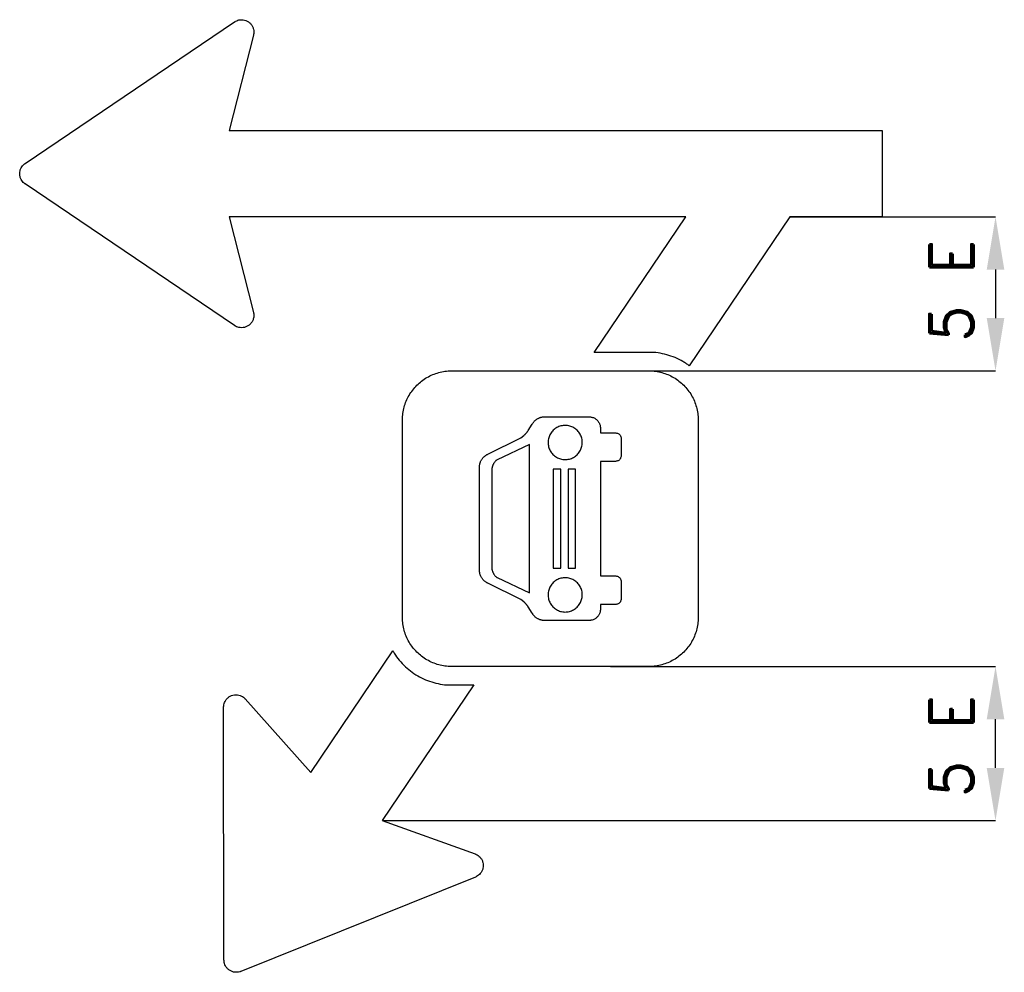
# Model space of a CAD drawing. Header units: millimetres. Extents: x -6797 to 5146, y -16511 to 8624.
# Tile 2 of 6: x -3520 to -1282, y 1131 to 3296. Entities that reach past the tile are written whole.
import ezdxf

# ---------------------------------------------------------------- set-up
doc = ezdxf.new("R2010")
doc.units = ezdxf.units.MM
doc.header["$LTSCALE"] = 5
doc.layers.add('Kóty', color=2, linetype='Continuous')
doc.layers.add('Značka', color=7, linetype='Continuous')
doc.styles.get("Standard").update_dxf_attribs({"font": 'romand.shx', "height": 100})

msp = doc.modelspace()

# ---------------------------------------------------------------- linework, layer by layer
at = {"layer": 'Kóty'}
for p, q in [((-1769.4, 2848.1), (-1301.9, 2848.1)), ((-1302.1, 2728.1), (-1302.1, 2618.1)), ((-2188.2, 2498.1), (-1301.9, 2498.1)), ((-2176.6, 1826.1), (-1301.9, 1826.1)), ((-1302.1, 1595.8), (-1302.1, 1706.1)), ((-2695.4, 1475.8), (-1301.9, 1475.8))]:
    msp.add_line(p, q, dxfattribs=at)
for points in [[(-1322.1, 2728.1), (-1282.1, 2728.1), (-1302.1, 2848.1)], [(-1322.1, 2618.1), (-1282.1, 2618.1), (-1302.1, 2498.1)], [(-1322.1, 1706.1), (-1282.1, 1706.1), (-1302.1, 1826.1)], [(-1322.1, 1595.8), (-1282.1, 1595.8), (-1302.1, 1475.8)]]:
    msp.add_solid(points, dxfattribs=at)
at = {"layer": 'Značka', "color": 5}
for points in [[(-2213.8, 2540.1), (-2005.9, 2848.1), (-3043.5, 2848.1), (-2988.4, 2631, -0.003292), (-2988.1, 2629.7, -0.009875), (-2987.8, 2628.3, -0.051458), (-2987.5, 2623, -0.051575), (-2988.3, 2617.6, -0.064177), (-2990.6, 2611.3, -0.064129), (-2994.4, 2605.7, -0.063999), (-2999.4, 2601.1, -0.063877), (-3005.3, 2598, -0.06353), (-3011.9, 2596.3, -0.062356), (-3018.6, 2596.3, -0.051628), (-3023.9, 2597.3, -0.056307), (-3028.9, 2599.5, -0.011232), (-3030, 2600.2, -0.003745), (-3031.2, 2600.9), (-3507.2, 2922.9, -0.003326), (-3508.3, 2923.7, -0.009977), (-3509.4, 2924.5, -0.052005), (-3513.2, 2928.4, -0.052132), (-3516.2, 2933, -0.064833), (-3518.7, 2939.3, -0.065057), (-3519.5, 2946.1, -0.064742), (-3518.7, 2952.9, -0.063117), (-3516.2, 2959.2, -0.052134), (-3513.2, 2963.8, -0.056935), (-3509.4, 2967.7, -0.011366), (-3508.3, 2968.5), (-3507.2, 2969.3), (-3031.2, 3291.3), (-3030, 3292, -0.009875), (-3028.9, 3292.7, -0.051458), (-3023.9, 3294.8, -0.051575), (-3018.6, 3295.9, -0.064177), (-3011.9, 3295.9, -0.064129), (-3005.3, 3294.2, -0.063999), (-2999.4, 3291, -0.063877), (-2994.4, 3286.5, -0.06353), (-2990.6, 3280.9, -0.062356), (-2988.3, 3274.6, -0.051628), (-2987.5, 3269.2, -0.056307), (-2987.8, 3263.9, -0.011232), (-2988.1, 3262.5), (-2988.4, 3261.2), (-3043.5, 3044.1), (-1559.5, 3044.1), (-1559.5, 2848.1), (-1769.5, 2848.1), (-1997.9, 2509.7, 0.004089), (-2005.1, 2514.6, 0.012287), (-2012.4, 2519.3, 0.03606), (-2030.2, 2528.2, 0.033776), (-2049.1, 2534.6, 0.034041), (-2068.7, 2538.8, 0.036934), (-2088.5, 2540.1), (-2089.1, 2540.1), (-2089.7, 2540.1), (-2213.8, 2540.1)], [(-1977.7, 1938.1), (-1977.7, 1937.7), (-1977.7, 1937.2, -0.03218), (-1978.8, 1922.8, -0.035443), (-1981.7, 1908.5, -0.036267), (-1986.4, 1894.8, -0.034421), (-1992.9, 1881.8, -0.033721), (-2000.9, 1869.8, -0.034085), (-2010.5, 1858.9, -0.034209), (-2021.4, 1849.3, -0.034229), (-2033.5, 1841.3, -0.034044), (-2046.5, 1834.8, -0.033412), (-2060.2, 1830.1, -0.034127), (-2074.4, 1827.1, -0.036745), (-2088.9, 1826.1), (-2089.3, 1826.1), (-2089.7, 1826.1), (-2537.7, 1826.1), (-2538.2, 1826.1), (-2538.6, 1826.1, -0.03218), (-2553.1, 1827.1, -0.035443), (-2567.3, 1830.1, -0.036267), (-2581, 1834.7, -0.034421), (-2594, 1841.3, -0.033721), (-2606.1, 1849.3, -0.034085), (-2616.9, 1858.9, -0.034209), (-2626.6, 1869.8, -0.034229), (-2634.6, 1881.8, -0.034044), (-2641.1, 1894.8, -0.033412), (-2645.8, 1908.5, -0.034127), (-2648.8, 1922.8, -0.036745), (-2649.7, 1937.2), (-2649.7, 1937.7), (-2649.7, 1938.1), (-2649.7, 2386.1), (-2649.7, 2386.5), (-2649.7, 2387, -0.03218), (-2648.7, 2401.4, -0.035443), (-2645.8, 2415.7, -0.036267), (-2641.1, 2429.4, -0.034421), (-2634.6, 2442.4, -0.033721), (-2626.5, 2454.4, -0.034085), (-2616.9, 2465.3, -0.034209), (-2606.1, 2474.9, -0.034229), (-2594, 2482.9, -0.034044), (-2581, 2489.4, -0.033412), (-2567.3, 2494.1, -0.034127), (-2553.1, 2497.1, -0.036745), (-2538.6, 2498.1), (-2538.2, 2498.1), (-2537.7, 2498.1), (-2089.7, 2498.1), (-2089.3, 2498.1), (-2088.9, 2498.1, -0.03218), (-2074.4, 2497.1, -0.035443), (-2060.2, 2494.1, -0.036267), (-2046.4, 2489.5, -0.034421), (-2033.5, 2482.9, -0.033721), (-2021.4, 2474.9, -0.034085), (-2010.5, 2465.3, -0.034209), (-2000.9, 2454.4, -0.034229), (-1992.9, 2442.4, -0.034044), (-1986.4, 2429.4, -0.033412), (-1981.7, 2415.7, -0.034127), (-1978.7, 2401.4, -0.036745), (-1977.7, 2387), (-1977.7, 2386.5), (-1977.7, 2386.1), (-1977.7, 1938.1)], [(-1977.7, 1938.1), (-1977.7, 1937.7), (-1977.7, 1937.2, -0.03218), (-1978.8, 1922.8, -0.035443), (-1981.7, 1908.5, -0.036267), (-1986.4, 1894.8, -0.034421), (-1992.9, 1881.8, -0.033721), (-2000.9, 1869.8, -0.034085), (-2010.5, 1858.9, -0.034209), (-2021.4, 1849.3, -0.034229), (-2033.5, 1841.3, -0.034044), (-2046.5, 1834.8, -0.033412), (-2060.2, 1830.1, -0.034127), (-2074.4, 1827.1, -0.036745), (-2088.9, 1826.1), (-2089.3, 1826.1), (-2089.7, 1826.1), (-2537.7, 1826.1), (-2538.2, 1826.1), (-2538.6, 1826.1, -0.03218), (-2553.1, 1827.1, -0.035443), (-2567.3, 1830.1, -0.036267), (-2581, 1834.7, -0.034421), (-2594, 1841.3, -0.033721), (-2606.1, 1849.3, -0.034085), (-2616.9, 1858.9, -0.034209), (-2626.6, 1869.8, -0.034229), (-2634.6, 1881.8, -0.034044), (-2641.1, 1894.8, -0.033412), (-2645.8, 1908.5, -0.034127), (-2648.8, 1922.8, -0.036745), (-2649.7, 1937.2), (-2649.7, 1937.7), (-2649.7, 1938.1), (-2649.7, 2386.1), (-2649.7, 2386.5), (-2649.7, 2387, -0.03218), (-2648.7, 2401.4, -0.035443), (-2645.8, 2415.7, -0.036267), (-2641.1, 2429.4, -0.034421), (-2634.6, 2442.4, -0.033721), (-2626.5, 2454.4, -0.034085), (-2616.9, 2465.3, -0.034209), (-2606.1, 2474.9, -0.034229), (-2594, 2482.9, -0.034044), (-2581, 2489.4, -0.033412), (-2567.3, 2494.1, -0.034127), (-2553.1, 2497.1, -0.036745), (-2538.6, 2498.1), (-2538.2, 2498.1), (-2537.7, 2498.1), (-2089.7, 2498.1), (-2089.3, 2498.1), (-2088.9, 2498.1, -0.03218), (-2074.4, 2497.1, -0.035443), (-2060.2, 2494.1, -0.036267), (-2046.4, 2489.5, -0.034421), (-2033.5, 2482.9, -0.033721), (-2021.4, 2474.9, -0.034085), (-2010.5, 2465.3, -0.034209), (-2000.9, 2454.4, -0.034229), (-1992.9, 2442.4, -0.034044), (-1986.4, 2429.4, -0.033412), (-1981.7, 2415.7, -0.034127), (-1978.7, 2401.4, -0.036745), (-1977.7, 2387), (-1977.7, 2386.5), (-1977.7, 2386.1), (-1977.7, 1938.1)], [(-2474.7, 2280.9, -0.004334), (-2474.3, 2283.6, -0.013008), (-2473.9, 2286.3, -0.017222), (-2473.3, 2288.6, -0.021839), (-2472.6, 2290.8, -0.0251), (-2471.5, 2293.3, -0.021056), (-2470.2, 2295.6, -0.020114), (-2468.7, 2297.9, -0.020282), (-2467, 2300.1, -0.019768), (-2465.4, 2302, -0.023032), (-2463.5, 2303.7, -0.023318), (-2461.5, 2305.3, -0.019213), (-2459.4, 2306.7, -0.010054), (-2457.7, 2307.7, -0.003353), (-2456, 2308.7), (-2381, 2346), (-2373.8, 2350.9), (-2372.9, 2351.8), (-2372.1, 2352.6, 0.006414), (-2371.1, 2353.5, 0.008023), (-2370.2, 2354.5, 0.007357), (-2369.4, 2355.4, 0.005864), (-2368.6, 2356.4), (-2367.8, 2357.3, 0.005989), (-2367.1, 2358.2), (-2366.5, 2359, 0.006322), (-2365.9, 2359.8, 0.009047), (-2364.9, 2361.3), (-2364, 2362.8), (-2354.9, 2376.9, -0.004235), (-2353.6, 2378.9, -0.012709), (-2352.1, 2381, -0.021023), (-2350.3, 2383.1, -0.025368), (-2348.4, 2385.1, -0.023544), (-2346.4, 2386.7, -0.020263), (-2344.4, 2388.2, -0.017612), (-2342.3, 2389.5, -0.017435), (-2340.2, 2390.6, -0.016386), (-2338.3, 2391.4, -0.019926), (-2336.4, 2392.1, -0.023335), (-2333.9, 2392.7, -0.015385), (-2331.4, 2393.2), (-2330.2, 2393.4), (-2329.1, 2393.5), (-2225.4, 2393.5, -0.007022), (-2222.3, 2393.2, -0.02109), (-2219.2, 2392.6, -0.033781), (-2215.9, 2391.7, -0.040489), (-2212.8, 2390.2, -0.037364), (-2210.2, 2388.5, -0.031841), (-2207.8, 2386.4, -0.027682), (-2205.8, 2384.2, -0.027512), (-2204, 2381.8, -0.02596), (-2202.7, 2379.7, -0.031403), (-2201.6, 2377.3, -0.037196), (-2200.7, 2374.3, -0.024636), (-2200.1, 2371.1, -0.00645), (-2200, 2369.6), (-2199.8, 2368.1), (-2199.8, 2357.1), (-2165.7, 2357.1, -0.014712), (-2163.3, 2356.8, -0.044434), (-2160.9, 2356.3, -0.07945), (-2157.7, 2354.6, -0.085263), (-2155.3, 2352, -0.082614), (-2153.6, 2348.4, -0.025885), (-2152.7, 2344.4), (-2152.7, 2304.9, -0.01933), (-2153.4, 2301.7, -0.059559), (-2154.6, 2298.6, -0.076951), (-2156.6, 2295.8, -0.081076), (-2159.5, 2293.8, -0.063465), (-2162.5, 2292.8, -0.02049), (-2165.7, 2292.2), (-2199.8, 2292.2), (-2199.8, 2032), (-2165.7, 2032, -0.014125), (-2163.3, 2031.7, -0.042571), (-2161, 2031.1, -0.079386), (-2157.7, 2029.3, -0.085965), (-2155.3, 2026.7, -0.078915), (-2153.6, 2023.1, -0.024872), (-2152.7, 2019.3), (-2152.7, 1979.8, -0.020544), (-2153.4, 1976.4, -0.063623), (-2154.6, 1973.2, -0.077196), (-2156.7, 1970.5, -0.08157), (-2159.5, 1968.5, -0.064432), (-2162.5, 1967.6, -0.020771), (-2165.7, 1967.1), (-2199.8, 1967.1), (-2199.8, 1956.1, -0.002732), (-2200, 1954.3, -0.008169), (-2200.2, 1952.5, -0.024104), (-2200.8, 1949.5, -0.036625), (-2201.7, 1946.6, -0.030869), (-2202.8, 1944.4, -0.02439), (-2204, 1942.4, -0.028168), (-2205.9, 1939.9, -0.02921), (-2208, 1937.6, -0.033965), (-2210.5, 1935.4, -0.039936), (-2213.3, 1933.7, -0.041737), (-2216.6, 1932.3, -0.033841), (-2220, 1931.4, -0.017787), (-2222.7, 1931, -0.00594), (-2225.4, 1930.7), (-2329.1, 1930.7), (-2330.5, 1930.9, -0.004951), (-2331.9, 1931.1, -0.015082), (-2334.3, 1931.5, -0.023053), (-2336.6, 1932.2, -0.019613), (-2338.4, 1932.9, -0.015383), (-2340.2, 1933.6, -0.017823), (-2342.4, 1934.8, -0.018574), (-2344.6, 1936.1, -0.021623), (-2346.8, 1937.7, -0.025126), (-2348.8, 1939.4, -0.026041), (-2350.7, 1941.5, -0.021008), (-2352.5, 1943.7, -0.010706), (-2353.7, 1945.5, -0.003571), (-2354.9, 1947.3), (-2364, 1961.4, 0.003007), (-2365, 1962.9, 0.009028), (-2366, 1964.5, 0.005813), (-2366.5, 1965.2, 0.005182), (-2367.1, 1966, 0.006114), (-2367.9, 1967, 0.005546), (-2368.6, 1967.9, 0.006292), (-2369.5, 1968.9, 0.007834), (-2370.3, 1969.9, 0.008191), (-2371.3, 1970.9), (-2372.3, 1971.8, 0.003119), (-2373, 1972.5, 0.00104), (-2373.8, 1973.3), (-2381, 1978.2), (-2456, 2015.5, -0.001804), (-2457.3, 2016.2, -0.005405), (-2458.7, 2017, -0.016384), (-2460.9, 2018.4, -0.024959), (-2463, 2020, -0.021257), (-2464.6, 2021.5, -0.016814), (-2466.1, 2023, -0.019522), (-2467.9, 2025.1, -0.020225), (-2469.5, 2027.4, -0.023452), (-2471, 2029.9, -0.027206), (-2472.2, 2032.6, -0.028207), (-2473.3, 2035.5, -0.022767), (-2474, 2038.6, -0.011634), (-2474.4, 2040.9, -0.003882), (-2474.7, 2043.3), (-2474.7, 2280.9)], [(-2279.9, 2374.2, 0.009642), (-2284.8, 2373.8, 0.029234), (-2289.5, 2373, 0.038481), (-2294.4, 2371.5, 0.034251), (-2298.9, 2369.2, 0.033136), (-2303.2, 2366.5, 0.034357), (-2307.1, 2363.1, 0.034673), (-2310.5, 2359.4, 0.034405), (-2313.4, 2355.2, 0.03436), (-2315.7, 2350.6, 0.034418), (-2317.4, 2345.8, 0.034424), (-2318.5, 2340.9, 0.034416), (-2318.8, 2335.8, 0.034418), (-2318.6, 2330.7, 0.034418), (-2317.6, 2325.7, 0.034416), (-2316.1, 2320.9, 0.034417), (-2313.9, 2316.3, 0.034417), (-2311.1, 2312, 0.034417), (-2307.8, 2308.1, 0.034416), (-2304, 2304.7, 0.034416), (-2299.8, 2301.8, 0.034416), (-2295.3, 2299.5, 0.034416), (-2290.5, 2297.8, 0.034416), (-2285.5, 2296.8, 0.034416), (-2280.4, 2296.4, 0.034416), (-2275.4, 2296.6, 0.034416), (-2270.4, 2297.6, 0.034416), (-2265.5, 2299.1, 0.034416), (-2260.9, 2301.3, 0.034416), (-2256.6, 2304.1, 0.034417), (-2252.8, 2307.4, 0.034417), (-2249.4, 2311.2, 0.034417), (-2246.5, 2315.4, 0.034417), (-2244.2, 2319.9, 0.034417), (-2242.5, 2324.7, 0.034417), (-2241.4, 2329.7, 0.034416), (-2241, 2334.8, 0.034418), (-2241.3, 2339.9, 0.034418), (-2242.2, 2344.9, 0.034416), (-2243.8, 2349.7, 0.03442), (-2246, 2354.3, 0.034419), (-2248.7, 2358.6, 0.034388), (-2252.1, 2362.4, 0.034413), (-2255.8, 2365.8, 0.034577), (-2260, 2368.7, 0.034413), (-2264.6, 2371, 0.033697), (-2269.4, 2372.7, 0.034471), (-2274.4, 2373.8, 0.037297), (-2279.4, 2374.2), (-2279.7, 2374.2), (-2279.9, 2374.2)], [(-2361.2, 2330.4), (-2434.8, 2296), (-2436, 2295, 0.005678), (-2437.2, 2294, 0.017723), (-2439.1, 2292.1, 0.027597), (-2440.8, 2290, 0.024447), (-2442.1, 2288.2, 0.019431), (-2443.2, 2286.2, 0.018172), (-2444.2, 2284.1, 0.018766), (-2445.1, 2281.9, 0.018349), (-2445.7, 2279.9, 0.021063), (-2446.2, 2277.9, 0.021361), (-2446.6, 2275.8, 0.017951), (-2446.7, 2273.6, 0.009508), (-2446.8, 2272, 0.00317), (-2446.8, 2270.3), (-2446.8, 2053.9, 0.00371), (-2446.8, 2052, 0.011135), (-2446.7, 2050.1, 0.017779), (-2446.5, 2048, 0.020797), (-2446.1, 2045.9, 0.0201), (-2445.6, 2044, 0.017409), (-2445, 2042, 0.017656), (-2444.2, 2040, 0.017527), (-2443.2, 2038, 0.020579), (-2442, 2035.9, 0.025127), (-2440.7, 2034, 0.028221), (-2438.8, 2031.8, 0.01788), (-2436.7, 2029.9, 0.004349), (-2435.8, 2029, 0.001453), (-2434.8, 2028.2), (-2361.2, 1993.8), (-2361.2, 2330.4)], [(-2279.9, 2027.8, 0.009642), (-2284.8, 2027.4, 0.029234), (-2289.5, 2026.6, 0.038481), (-2294.4, 2025.1, 0.034251), (-2298.9, 2022.9, 0.033136), (-2303.2, 2020.1, 0.034357), (-2307.1, 2016.8, 0.034673), (-2310.5, 2013, 0.034405), (-2313.4, 2008.8, 0.03436), (-2315.7, 2004.3, 0.034418), (-2317.4, 1999.5, 0.034424), (-2318.5, 1994.5, 0.034416), (-2318.8, 1989.4, 0.034418), (-2318.6, 1984.3, 0.034418), (-2317.6, 1979.3, 0.034416), (-2316.1, 1974.5, 0.034417), (-2313.9, 1969.9, 0.034417), (-2311.1, 1965.6, 0.034417), (-2307.8, 1961.8, 0.034416), (-2304, 1958.4, 0.034416), (-2299.8, 1955.5, 0.034416), (-2295.3, 1953.2, 0.034416), (-2290.5, 1951.5, 0.034416), (-2285.5, 1950.4, 0.034416), (-2280.4, 1950, 0.034416), (-2275.4, 1950.3, 0.034416), (-2270.4, 1951.2, 0.034416), (-2265.5, 1952.8, 0.034416), (-2260.9, 1955, 0.034416), (-2256.6, 1957.7, 0.034417), (-2252.8, 1961.1, 0.034417), (-2249.4, 1964.8, 0.034417), (-2246.5, 1969, 0.034417), (-2244.2, 1973.6, 0.034417), (-2242.5, 1978.4, 0.034417), (-2241.4, 1983.3, 0.034416), (-2241, 1988.4, 0.034418), (-2241.3, 1993.5, 0.034418), (-2242.2, 1998.5, 0.034416), (-2243.8, 2003.3, 0.03442), (-2246, 2007.9, 0.034419), (-2248.7, 2012.2, 0.034388), (-2252.1, 2016.1, 0.034413), (-2255.8, 2019.5, 0.034577), (-2260, 2022.4, 0.034413), (-2264.6, 2024.7, 0.033697), (-2269.4, 2026.4, 0.034471), (-2274.4, 2027.5, 0.037297), (-2279.4, 2027.8), (-2279.7, 2027.8), (-2279.9, 2027.8)], [(-2671.5, 1861.8), (-2671.2, 1861.3), (-2670.9, 1860.8, 0.039179), (-2660, 1844.1, 0.035533), (-2646.6, 1829.2, 0.03418), (-2631.7, 1816, 0.034525), (-2615.1, 1804.9, 0.034269), (-2597.3, 1796, 0.033451), (-2578.4, 1789.6, 0.034129), (-2558.8, 1785.4, 0.036762), (-2539, 1784.1), (-2538.3, 1784.1), (-2537.7, 1784.1), (-2487.4, 1784.1), (-2695.5, 1475.8), (-2484.7, 1400.1, -0.003292), (-2483.4, 1399.6, -0.009875), (-2482.2, 1399, -0.051458), (-2477.5, 1396.3, -0.051575), (-2473.5, 1392.7, -0.064177), (-2469.5, 1387.2, -0.064129), (-2467.1, 1380.9, -0.063999), (-2466.1, 1374.3, -0.063877), (-2466.8, 1367.5, -0.06353), (-2469.1, 1361.2, -0.062356), (-2472.8, 1355.6, -0.051628), (-2476.7, 1351.8, -0.056307), (-2481.2, 1348.9, -0.011232), (-2482.4, 1348.3), (-2483.7, 1347.7), (-3016.8, 1133.2), (-3018.1, 1132.7, -0.009977), (-3019.4, 1132.3, -0.052005), (-3024.7, 1131.2, -0.052132), (-3030.2, 1131.3, -0.064833), (-3036.9, 1132.8, -0.065057), (-3042.9, 1135.9, -0.064742), (-3048.1, 1140.4, -0.063117), (-3052, 1146, -0.052134), (-3054.1, 1151, -0.056935), (-3055.1, 1156.4, -0.011366), (-3055.2, 1157.8, -0.003789), (-3055.3, 1159.1), (-3056, 1733.8), (-3056, 1735.2, -0.009875), (-3055.9, 1736.5, -0.051458), (-3054.9, 1741.8, -0.051575), (-3052.9, 1746.8, -0.064177), (-3049.1, 1752.4, -0.064129), (-3044, 1756.9, -0.063999), (-3038, 1760, -0.063877), (-3031.5, 1761.6, -0.06353), (-3024.7, 1761.7, -0.062356), (-3018.2, 1760.1, -0.051628), (-3013.3, 1757.7, -0.056307), (-3009, 1754.4, -0.011232), (-3008.1, 1753.5, -0.003745), (-3007.1, 1752.5), (-2858, 1585.4), (-2671.5, 1861.8)]]:
    msp.add_lwpolyline(points, format="xyb", dxfattribs=at)
for points in [[(-2290.2, 2274.4), (-2307.6, 2274.4), (-2307.6, 2049.8), (-2290.2, 2049.8), (-2290.2, 2274.4)], [(-2256.8, 2274.4), (-2273.1, 2274.4), (-2273.1, 2049.8), (-2256.8, 2049.8), (-2256.8, 2274.4)]]:
    msp.add_lwpolyline(points, dxfattribs=at)

# ---------------------------------------------------------------- texts
at = {"layer": 'Kóty', "char_height": 100, "attachment_point": 5, "rotation": 90}
for insert in [(-1402.1, 2680.5), (-1402.1, 1645.6)]:
    msp.add_mtext('\\A1;5 E', dxfattribs=dict(at, insert=insert))

doc.saveas('drawing.dxf')
